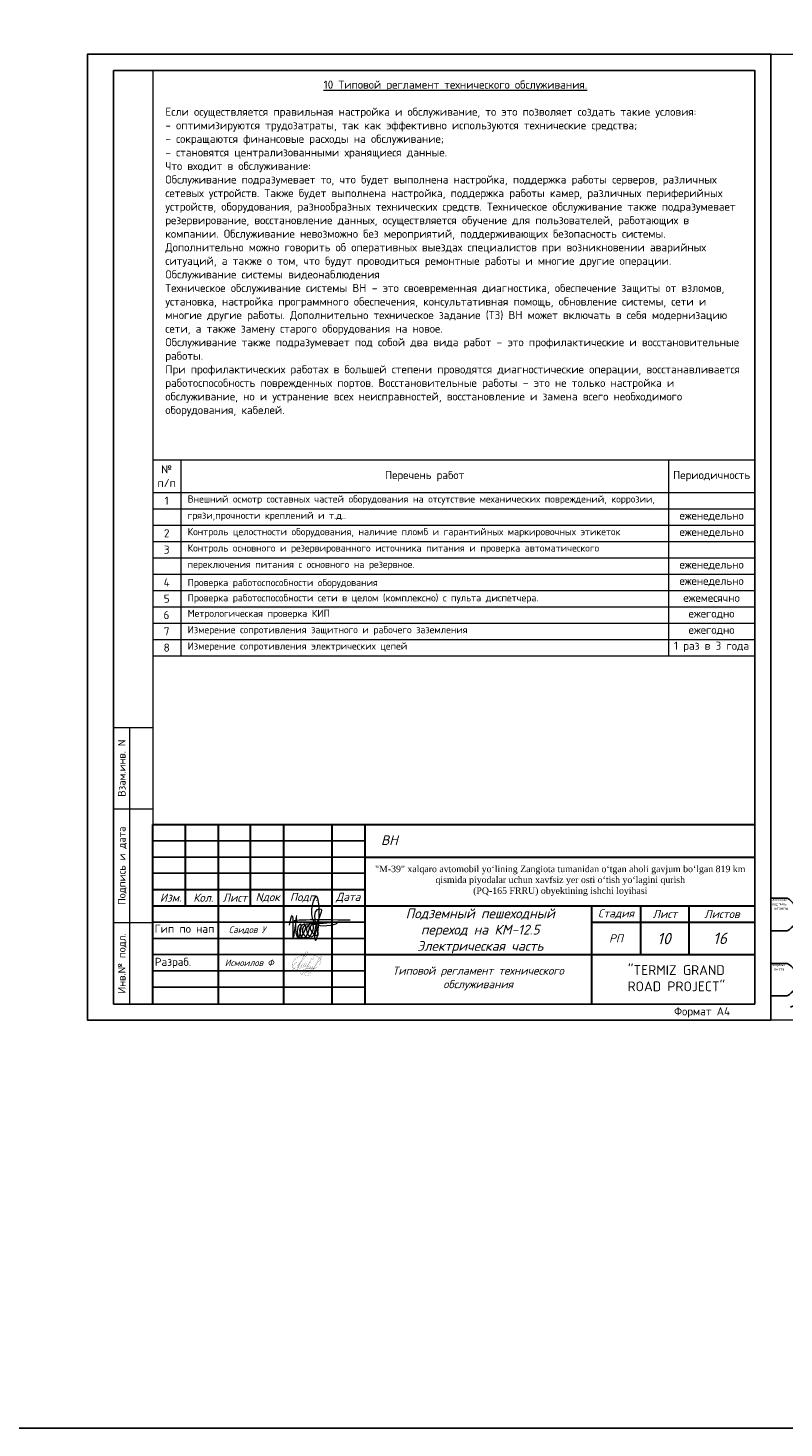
# Model space of a CAD drawing. Header units: millimetres. Extents: x 2008 to 593522, y -10016 to 93699.
# Tile 11 of 102: x 229214 to 252444, y -10016 to 33021. Entities that reach past the tile are written whole.
import ezdxf
from ezdxf.enums import TextEntityAlignment as Align

# ---------------------------------------------------------------- set-up
doc = ezdxf.new("R2010")
doc.units = ezdxf.units.MM
for name, color, linetype, lineweight in [('0_Текст', 175, 'Continuous', 20), ('Text', 7, 'Continuous', 25), ('ВН', 250, 'Continuous', 50)]:
    doc.layers.add(name, color=color, linetype=linetype, lineweight=lineweight)
for name, color, linetype in [('ATekst', 7, 'Continuous'), ('pdf', 253, 'Continuous'), ('ВИДЕО', 7, 'Continuous'), ('Газопровод проект', 7, 'Continuous'), ('Спецификации и таблицы', 7, 'Continuous'), ('СС', 250, 'Continuous')]:
    doc.layers.add(name, color=color, linetype=linetype)
doc.layers.add('CS_UNPLOTTED', color=171, linetype='Continuous', plot=False)
doc.styles.add('ISO_1.0', font='isocpeur.ttf')
doc.styles.add('isocpeur', font='isocpeui.ttf')
doc.styles.add('ISOCRUP 700', font='isocpeui.ttf')
doc.styles.add('KAKTUS', font='isocpeur.ttf', dxfattribs={"height": 250})
doc.styles.add('MtXpl_ISOCPEUR', font='isocpeur.ttf')
doc.styles.get("Standard").update_dxf_attribs({"font": 'arial.ttf'})
doc.styles.add('ViTEXT', font='isocpeur.ttf')
doc.styles.add('ГОСТ 250', font='isocpeui.ttf', dxfattribs={"height": 300})

# ---------------------------------------------------------------- blocks, each defined once
blk = doc.blocks.new('*U4')
at = {"lineweight": 9}
for p, q in [((-20, -5), (-20, 292)), ((-20, 292), (400, 292)), ((400, 292), (400, -5)), ((400, -5), (-20, -5))]:
    blk.add_line(p, q, dxfattribs=at)
at = {"lineweight": 50}
for p, q in [((0, 0), (0, 287)), ((0, 287), (395, 287)), ((395, 287), (395, 0)), ((0, 85), (-12, 85)), ((-12, 0), (-12, 85)), ((0, 60), (-12, 60)), ((0, 25), (-12, 25)), ((0, 0), (-12, 0)), ((395, 0), (0, 0))]:
    blk.add_line(p, q, dxfattribs=at)
at = {"lineweight": 20}
blk.add_line((-7, 85), (-7, 0), dxfattribs=at)
at = {"layer": 'CS_UNPLOTTED'}
for p, q in [((396, 288), (395, 287)), ((-20, 32.5), (-15, 32.5)), ((-20, 22.5), (-15, 22.5)), ((-20, 12.5), (-15, 12.5)), ((-20, 2.5), (-15, 2.5)), ((-12, 0), (-14, -1))]:
    blk.add_line(p, q, dxfattribs=at)
for centre in [(-17.66, 27.5), (-17.66, 7.5)]:
    blk.add_arc(centre, 5.67, 298.0574, 61.9426, dxfattribs=at)
at = {"layer": '0_Текст', "char_height": 2.5, "attachment_point": 5, "rotation": 90, "style": 'ISO_1.0'}
for s, insert, width in [('Взам. инв. №', (-9.5, 72.5), 25), ('Подпись и дата', (-9.5, 42.5), 35), ('Инв. № подл.', (-9.5, 12.5), 25)]:
    blk.add_mtext(s, dxfattribs=dict(at, insert=insert, width=width))
at = {"layer": 'CS_UNPLOTTED', "char_height": 0.8, "width": 5, "attachment_point": 2, "style": 'ISO_1.0'}
for s, insert in [('Основная надпись \\Pи штампы', (-17.5, 32.5)), ('Формат листа', (-17.5, 12.5))]:
    blk.add_mtext(s, dxfattribs=dict(at, insert=insert))
blk = doc.blocks.new('подпис')
at = {"color": 5, "lineweight": 5}
blk.add_spline([(31479.7, 2343.7), (31482.5, 2353.6), (31483.5, 2330.4), (31487.2, 2353.5), (31487.2, 2332.9), (31488.1, 2331.3), (31490.9, 2345), (31489.2, 2343.1), (31490.4, 2331.2), (31495.6, 2344.6), (31491, 2341.8), (31494.6, 2331), (31499, 2343.9), (31493.7, 2341.7), (31498.6, 2331.3), (31503, 2345.2), (31497.9, 2342.1), (31502.3, 2332), (31506.8, 2344.3), (31501.3, 2342.8), (31507.8, 2333.1), (31508.5, 2359.9), (31510.6, 2360.5), (31506.1, 2340.8), (31506.4, 2328.4), (31509.9, 2346.1), (31506.7, 2373.1), (31507.9, 2344.6), (31528.8, 2346.5), (31518.2, 2345.9), (31494.3, 2346.2), (31488.1, 2347.2), (31541.9, 2349.3)], degree=3, dxfattribs=at)
blk = doc.blocks.new('подпс')
at = {"color": 5, "const_width": 0.05}
blk.add_lwpolyline([(0, 0), (1.9, 3.65, -0.041873), (2.69, 5.04, -0.116653), (2.95, 5.29, -0.604899), (3.28, 5.09, -0.056543), (3.18, 4.75, -0.072994), (2.35, 3.48), (1.45, 2.35), (0.89, 1.66), (-0.55, 0.32, -0.011825), (-1.1, -0.12, -0.31388), (-1.46, -0.02, -0.182705), (-1.51, 0.4, -0.055432), (-1.14, 1.08, -0.028053), (-0.83, 1.48, -0.085563), (-0.43, 1.81, -0.055889), (-0.02, 2.02, -0.145111), (0.43, 2.06, -0.209079), (0.65, 1.85, -0.041237), (0.73, 1.52, -0.07797), (0.7, 1.32, 0.034239), (0.59, 0.56, 0.071112), (0.62, 0.25, 0.569331), (0.94, 0.2), (1.13, 0.52), (1.33, 0.84), (1.74, 1.53), (1.38, 0.85, 0.462796), (1.49, 0.54, 0.14348), (1.61, 0.55, 0.087119), (1.86, 0.78), (1.94, 0.89), (2.35, 1.57), (1.99, 0.89, 0.462796), (2.1, 0.58, 0.14348), (2.22, 0.6, 0.087119), (2.47, 0.82), (2.55, 0.93), (2.96, 1.61), (2.6, 0.93, 0.462796), (2.71, 0.62, 0.14348), (2.83, 0.64, 0.087119), (3.09, 0.87), (3.16, 0.97), (3.8, 1.82), (4.49, 2.58, 0.036143), (4.92, 3.05, 0.054012), (5.13, 3.41, 0.217088), (5.14, 3.61, 0.309071), (5, 3.7, 0.203329), (4.81, 3.61, 0.018564), (4.69, 3.48, 0.029858), (4.48, 3.2, 0.043783), (4.22, 2.73), (3.8, 1.82), (3.32, 0.9), (2.8, 0.05), (2.51, -0.37), (2.21, -0.8), (1.86, -1.3, -0.119626), (1.58, -1.59, -0.26114), (1.22, -1.51, -0.236346), (1.14, -1.12, -0.109534), (1.41, -0.67, -0.093962), (2.12, -0.15, -0.062698), (2.47, -0.01), (3.07, 0.16, 0.171882), (3.33, 0.32, 0.037507), (3.75, 0.99, -0.001655), (3.38, 0.31, 0.42906), (3.5, 0.01, 0.14348), (3.62, 0.02, 0.087119), (3.88, 0.25), (3.95, 0.35, 0.037507), (4.37, 1.03, -0.001655), (4, 0.35, 0.42906), (4.12, 0.04, 0.14348), (4.24, 0.06, 0.087119), (4.5, 0.29), (4.58, 0.39, 0.037507), (4.99, 1.07, -0.001655), (4.62, 0.39, 0.42906), (4.74, 0.08, 0.14348), (4.87, 0.09, 0.050748), (5.13, 0.31, 0.03225), (5.46, 0.78), (5.46, 0.78), (6.56, 2.21), (6.91, 2.69, 0.002511), (7.2, 3.08, 0.07253), (7.51, 3.62, 0.078361), (7.52, 3.76, 0.371118), (7.41, 3.88, 0.183193), (7.21, 3.81, 0.02936), (7.07, 3.67, 0.063684), (6.85, 3.38, 0.015486), (6.59, 2.92), (5.46, 0.78), (5.18, 0.24), (4.88, -0.18), (4.6, -0.62, 0.00834), (4.24, -1.12, -0.055888), (3.95, -1.4, -0.283957), (3.59, -1.32, -0.12577), (3.52, -0.93, -0.182417), (3.79, -0.5, -0.083536), (4.23, -0.22, -0.013062), (4.89, 0.04), (5.46, 0.23), (5.74, 0.33, 0.116004), (7.08, 1.56, 0.428715), (6.63, 3.64, 0.12721), (4.71, 4.23, 0.041028), (1.72, 4.11, 0.144633), (-0.31, 3.23, 0.091884), (-1.22, 2.14, 0.133661), (-1.45, 1.21, 0.309429), (-0.55, -0.04, 0.080388), (1.42, -0.42, 0.056896), (2.95, -0.29, -0.961806), (3.09, -0.87, 0.165029), (2.35, -1.39, 0.375592), (2.38, -1.79, 0.325472), (3.47, -1.95, -0.206053), (4.22, -1.89)], format="xyb", dxfattribs=at)
blk = doc.blocks.new('УГЛАВОЙ ШТАМП')
at = {"layer": 'ВИДЕО', "lineweight": 30, "ltscale": 0.3}
for p, q in [((-852427, 453631), (-852427, 459150)), ((-852427, 459150), (-833927, 459150)), ((-852427, 453631), (-852427, 459150)), ((-852427, 459150), (-833927, 459150)), ((-851427, 459150), (-851427, 456650)), ((-851427, 459150), (-851427, 456650)), ((-850409, 453631), (-850409, 459150)), ((-850409, 453631), (-850409, 459150)), ((-849427, 459150), (-849427, 456650)), ((-849427, 459150), (-849427, 456650)), ((-848409, 459150), (-848409, 453631)), ((-848409, 459150), (-848409, 453631)), ((-846909, 453631), (-846909, 459150)), ((-846909, 453631), (-846909, 459150)), ((-845909, 459150), (-845909, 453631)), ((-845909, 459150), (-845909, 453631)), ((-845909, 458150), (-833927, 458150)), ((-845909, 458150), (-833927, 458150)), ((-852427, 457150), (-845909, 457150)), ((-852427, 457150), (-845909, 457150)), ((-852427, 456650), (-833927, 456650)), ((-852427, 456650), (-833927, 456650)), ((-838938, 456650), (-838938, 453631)), ((-838938, 456650), (-838938, 453631)), ((-837438, 456650), (-837438, 455150)), ((-837438, 456650), (-837438, 455150)), ((-835938, 455150), (-835938, 456650)), ((-835938, 455150), (-835938, 456650)), ((-838938, 456150), (-833927, 456150)), ((-838938, 456150), (-833927, 456150)), ((-845909, 455150), (-833927, 455150)), ((-845909, 455150), (-833927, 455150))]:
    blk.add_line(p, q, dxfattribs=at)
at = {"layer": 'ВИДЕО', "color": 250, "lineweight": 25, "ltscale": 0.3}
for p, q in [((-852427, 458650), (-845909, 458650)), ((-852427, 458650), (-845909, 458650)), ((-852427, 458150), (-845909, 458150)), ((-852427, 458150), (-845909, 458150)), ((-852427, 457650), (-845909, 457650)), ((-852427, 457650), (-845909, 457650)), ((-852427, 454150), (-845909, 454150)), ((-852427, 454150), (-845909, 454150))]:
    blk.add_line(p, q, dxfattribs=at)
at = {"layer": 'ВИДЕО', "color": 7}
for p, q in [((-852427, 456150), (-845909, 456150)), ((-852427, 456150), (-845909, 456150)), ((-852427, 455650), (-845909, 455650)), ((-852427, 455650), (-845909, 455650)), ((-852427, 455150), (-845909, 455150)), ((-852427, 455150), (-845909, 455150)), ((-852427, 454650), (-845909, 454650)), ((-852427, 454650), (-845909, 454650))]:
    blk.add_line(p, q, dxfattribs=at)
at = {"color": 0, "lineweight": 5, "xscale": 30, "yscale": 30, "zscale": 30}
blk.add_blockref('подпис', (-1792618, 385740), dxfattribs=at)
at = {"color": 5, "xscale": 100, "yscale": 100, "zscale": 100}
blk.add_blockref('подпс', (-847995, 454707), dxfattribs=at)
at = {"color": 250, "insert": (-845153, 458668), "char_height": 300, "width": 1500, "attachment_point": 5, "style": 'KAKTUS'}
blk.add_mtext('{\\fISOCPEUR|b0|i1|c204|p34;\\C0;ВН}', dxfattribs=at)
at = {"color": 7, "insert": (-839903, 457418), "char_height": 200, "width": 11662.65, "attachment_point": 5, "style": 'KAKTUS'}
blk.add_mtext('\\pxqc;{\\fTimes New Roman|b0|i0|c204|p18;\\C0;"M-39" xalqaro avtomobil yo‘lining Zangiota tumanidan o‘tgan aholi gavjum bo‘lgan 819 km qismida piyodalar uchun xavfsiz yer osti o‘tish yo‘lagini qurish \\P(PQ-165 FRRU) obyektining ishchi loyihasi}', dxfattribs=at)
at = {"lineweight": 5, "insert": (-842361, 456567), "char_height": 300, "width": 5259.89, "attachment_point": 2, "style": 'isocpeur'}
blk.add_mtext('\\pxqc;Подземный пешеходный переход на КМ-12.5 Электрическая часть', dxfattribs=at)
at = {"linetype": 'Continuous', "lineweight": 9, "char_height": 200, "width": 2678.92, "attachment_point": 5}
for s, insert in [('{\\fISOCPEUR|b0|i1|c204|p34;Саидов У}', (-849522, 455900)), ('{\\fISOCPEUR|b0|i1|c204|p34; Исмоилов Ф}', (-849522, 454900))]:
    blk.add_mtext(s, dxfattribs=dict(at, insert=insert))
at = {"layer": 'Text', "color": 7, "lineweight": 25, "insert": (-838255, 454424), "char_height": 300, "width": 3837.88, "attachment_point": 4, "style": 'ISO_1.0'}
blk.add_mtext('\\pxqc;{\\C256;"TERMIZ GRAND ROAD PROJECT"}', dxfattribs=at)
at = {"layer": 'ВИДЕО', "color": 7, "char_height": 250, "width": 12129.34, "attachment_point": 5, "style": 'ГОСТ 250'}
for s, insert in [('\\pi170;Дата', (-846504, 456900)), ('\\pi170;Дата', (-846504, 456900)), ('\\pi206.89;Лист', (-850004, 456900)), ('\\pi206.89;Лист', (-850004, 456900)), ('\\pi222.5;Nдок', (-849004, 456900)), ('\\pi222.5;Nдок', (-849004, 456900)), ('\\pi260;Изм.', (-852004, 456900)), ('\\pi260;Изм.', (-852004, 456900)), ('\\pi265;Кол.', (-851004, 456900)), ('\\pi265;Кол.', (-851004, 456900)), ('\\pi440;Подп.', (-848004, 456900))]:
    blk.add_mtext(s, dxfattribs=dict(at, insert=insert))
at = {"layer": 'ВИДЕО', "lineweight": 30, "ltscale": 0.3, "width": 12000, "attachment_point": 5, "style": 'ГОСТ 250'}
for s, insert, char_height in [('Стадия', (-838188, 456400), 250), ('Стадия', (-838188, 456400), 250), ('Лист', (-836688, 456400), 250), ('Лист', (-836688, 456400), 250), ('Листов', (-834933, 456400), 250), ('Листов', (-834933, 456400), 250), ('РП', (-838188, 455650), 250), ('\\pxt25;16', (-834992, 455650), 350)]:
    blk.add_mtext(s, dxfattribs=dict(at, insert=insert, char_height=char_height))
at = {"layer": 'Газопровод проект', "lineweight": 25, "style": 'ISO_1.0'}
for s, p in [('Гип по нап', (-852369, 455819, -47755)), ('Разраб.', (-852363, 454802, -125361))]:
    blk.add_text(s, height=250, dxfattribs=at).set_placement(p)

msp = doc.modelspace()

# ---------------------------------------------------------------- linework, layer by layer
at = {"color": 1}
msp.add_lwpolyline([(505279.0736, -10016.2585), (2007.9716, -10016.2585), (2007.9716, 70378.1399), (505279.0736, 70378.1399)], close=True, dxfattribs=at)
at = {"layer": 'pdf', "color": 251, "true_color": 0x636466}
msp.add_lwpolyline([(252044.2283, 2516.9116), (231044.2283, 2516.9116), (231044.2283, 32216.9116), (252044.2283, 32216.9116)], close=True, dxfattribs=at)
at = {"layer": 'pdf', "color": 252, "linetype": 'Continuous', "ltscale": 15, "true_color": 0x939598}
msp.add_lwpolyline([(231844.2283, 31716.9132), (251544.2283, 31716.9132), (251544.2283, 3016.9132), (231844.2283, 3016.9132)], close=True, dxfattribs=at)
at = {"layer": 'ВН', "color": 250, "lineweight": 13}
msp.add_line((233044.2199, 3016.9116), (233044.2199, 8516.9116), dxfattribs=at)
at = {"layer": 'СС', "color": 250, "lineweight": 13}
for p, q in [((231844.2283, 3016.9116), (231844.2283, 11516.9116)), ((231844.2283, 11516.9116), (233044.2283, 11516.9116)), ((232344.2283, 3016.9116), (232344.2283, 11516.9116)), ((231844.2283, 9016.9116), (233044.2283, 9016.9116)), ((233044.2283, 5516.9116), (231844.2283, 5516.9116)), ((233044.2283, 3016.9116), (231844.2283, 3016.9116))]:
    msp.add_line(p, q, dxfattribs=at)
for points in [[(231044.2283, 2516.9116), (252044.2283, 2516.9116), (252044.2283, 32216.9116), (231044.2283, 32216.9116)], [(233044.2283, 3016.9116), (251544.2283, 3016.9116), (251544.2283, 31716.9116), (233044.2283, 31716.9116)]]:
    msp.add_lwpolyline(points, close=True, dxfattribs=at)
at = {"layer": 'СС', "color": 250, "lineweight": 13, "ltscale": 20}
for points in [[(233044.2283, 19747.1602), (251544.2283, 19747.1602)], [(233044.2283, 18742.962), (251544.2283, 18742.962)], [(233044.2283, 18240.8629), (251544.2283, 18240.8629)], [(233044.2283, 17738.7638), (251544.2283, 17738.7638)], [(233044.2283, 17236.6647), (251544.2283, 17236.6647)], [(233044.2283, 16734.5657), (251544.2283, 16734.5657)], [(233044.2283, 16232.4666), (251544.2283, 16232.4666)], [(233044.2283, 15730.3675), (251544.2283, 15730.3675)], [(233044.2283, 15228.2684), (251544.2283, 15228.2684)], [(233044.2283, 14726.1693), (251544.2283, 14726.1693)], [(233044.2283, 14224.0702), (251544.2283, 14224.0702)]]:
    msp.add_lwpolyline(points, dxfattribs=at)
at = {"layer": 'СС', "color": 250, "lineweight": 13}
for points in [[(233905.4044, 19747.1602), (233905.4044, 13721.9711)], [(248894.523, 19747.1602), (248894.523, 13721.9711)], [(233044.2283, 13721.9711), (251544.2283, 13721.9711)]]:
    msp.add_lwpolyline(points, dxfattribs=at)

# ---------------------------------------------------------------- block references
for p in [(1038197.5509, -450613.6609), (1061622.6894, -450613.6625), (1085471.5621, -450613.6609)]:
    msp.add_blockref('УГЛАВОЙ ШТАМП', p)
at = {"layer": 'ATekst', "linetype": 'Continuous', "ltscale": 30, "xscale": 100, "yscale": 100, "zscale": 100}
msp.add_blockref('*U4', (254044.2283, 3016.9116), dxfattribs=at)

# ---------------------------------------------------------------- texts
at = {"layer": 'ВН', "color": 250, "lineweight": 30, "style": 'ViTEXT'}
msp.add_text('Формат А4', height=250, dxfattribs=at).set_placement((249066.2071, 2668.6154))
at = {"layer": 'Спецификации и таблицы', "lineweight": 25, "style": 'ISOCRUP 700'}
msp.add_text('10', height=350, dxfattribs=at).set_placement((248549.4218, 4854.5504))
at = {"layer": 'СС', "color": 250, "lineweight": 13, "style": 'MtXpl_ISOCPEUR'}
for s, p in [('Взам.инв. N', (232094.2283, 10266.9116)), ('Подпись и дата', (232094.2283, 7266.9116)), ('Инв.№ подл.', (232094.2283, 4266.9116))]:
    msp.add_text(s, height=235, rotation=90, dxfattribs=at).set_placement(p, align=Align.MIDDLE_CENTER)
at = {"layer": 'СС', "color": 250, "lineweight": 13, "style": 'ViTEXT'}
for s, insert, char_height, width, attachment_point in [('\\pxqc;{\\fISOCPEUR|b1|i0|c204|p34;\\L\\C256;10 Типовой регламент технического обслуживания. \\l\\P\\P\\pq*;\\fISOCPEUR|b0|i0|c204|p34;Если осуществляется правильная настройка и обслуживание, то это позволяет создать такие условия:\\P- оптимизируются трудозатраты, так как эффективно используются технические средства;\\P- сокращаются финансовые расходы на обслуживание;\\P- становятся централизованными хранящиеся данные.\\PЧто входит в обслуживание:\\PОбслуживание подразумевает то, что будет выполнена настройка, поддержка работы серверов, различных сетевых устройств. Также будет выполнена настройка, поддержка работы камер, различных периферийных устройств, оборудования, разнообразных технических средств. Техническое обслуживание также подразумевает резервирование, восстановление данных, осуществляется обучение для пользователей, работающих в компании. Обслуживание невозможно без мероприятий, поддерживающих безопасность системы. Дополнительно можно говорить об оперативных выездах специалистов при возникновении аварийных ситуаций, а также о том, что будут проводиться ремонтные работы и многие другие операции.\\P\\fISOCPEUR|b1|i0|c204|p34;Обслуживание системы видеонаблюдения\\P\\fISOCPEUR|b0|i0|c204|p34;Техническое обслуживание системы ВН – это своевременная диагностика, обеспечение защиты от взломов, установка, настройка программного обеспечения, консультативная помощь, обновление системы, сети и многие другие работы. Дополнительно техническое задание (ТЗ) ВН может включать в себя модернизацию сети, а также замену старого оборудования на новое.\\PОбслуживание также подразумевает под собой два вида работ – это профилактические и восстановительные работы. \\PПри профилактических работах в большей степени проводятся диагностические операции, восстанавливается работоспособность поврежденных портов. Восстановительные работы – это не только настройка и обслуживание, но и устранение всех неисправностей, восстановление и замена всего необходимого оборудования, кабелей.}', (233433.3102, 31405.8784), 250, 17828.08927, 1), ('{\\fISOCPEUR|b0|i0|c204|p34;\\C256;№\\Pп/п}', (233474.8163, 19245.0611), 250, 12129.341013, 5), ('{\\fISOCPEUR|b0|i0|c204|p34;\\C256;Перечень работ}', (241399.9637, 19245.0611), 250, 12129.341013, 5), ('{\\fISOCPEUR|b0|i0|c204|p34;\\C256;Периодичность}', (250219.3757, 19245.0611), 250, 12129.341013, 5), ('{\\fISOCPEUR|b0|i0|c204|p34;\\C256;1}', (233474.8163, 18491.9125), 250, 12129.341013, 5), ('{\\fISOCPEUR|b0|i0|c204|p34;\\C256;Внешний осмотр составных частей оборудования на отсутствие механических повреждений, коррозии, }', (234118.6559, 18652.2195), 220, 14896.392315, 1), ('{\\fISOCPEUR|b0|i0|c204|p34;\\C256;грязи,прочности креплений и т.д..}', (234118.6559, 18150.1204), 220, 14896.392315, 1), ('{\\fISOCPEUR|b0|i0|c204|p34;\\C256;еженедельно}', (250218.6514, 18014.4002), 250, 12129.341013, 5), ('{\\fISOCPEUR|b0|i0|c204|p34;\\C256;Контроль целостности оборудования, наличие пломб и гарантийных маркировочных этикеток}', (234118.6559, 17648.0213), 220, 14896.392315, 1), ('{\\fISOCPEUR|b0|i0|c204|p34;\\C256;2}', (233474.8163, 17487.7143), 250, 12129.341013, 5), ('{\\fISOCPEUR|b0|i0|c204|p34;\\C256;еженедельно}', (250218.6514, 17512.3011), 250, 12129.341013, 5), ('{\\fISOCPEUR|b0|i0|c204|p34;\\C256;3}', (233474.8163, 16985.6152), 250, 12129.341013, 5), ('{\\fISOCPEUR|b0|i0|c204|p34;\\C256;Контроль основного и резервированного источника питания и проверка автоматического }', (234118.6559, 17145.9222), 220, 14896.392315, 1), ('{\\fISOCPEUR|b0|i0|c204|p34;\\C256;переключения питания с основного на резервное.}', (234118.6559, 16643.8231), 220, 14896.392315, 1), ('{\\fISOCPEUR|b0|i0|c204|p34;\\C256;еженедельно}', (250218.6514, 16508.1029), 250, 12129.341013, 5), ('{\\fISOCPEUR|b0|i0|c204|p34;\\C256;4}', (233474.8163, 15981.417), 250, 12129.341013, 5), ('{\\fISOCPEUR|b0|i0|c204|p34;\\C256;Проверка работоспособности оборудования}', (234118.6559, 16083.3149), 220, 14896.392315, 1), ('{\\fISOCPEUR|b0|i0|c204|p34;\\C256;еженедельно}', (250218.6514, 16006.0038), 250, 12129.341013, 5), ('{\\fISOCPEUR|b0|i0|c204|p34;\\C256;5}', (233474.8163, 15479.3179), 250, 12129.341013, 5), ('{\\fISOCPEUR|b0|i0|c204|p34;\\C256;Проверка работоспособности сети в целом (комплексно) с пульта диспетчера.}', (234118.6559, 15614.207), 220, 14896.392315, 1), ('{\\fISOCPEUR|b0|i0|c204|p34;\\C256;ежемесячно}', (250218.6514, 15503.9047), 250, 12129.341013, 5), ('{\\fISOCPEUR|b0|i0|c204|p34;\\C256;6}', (233467.1902, 14977.2188), 250, 12129.341013, 5), ('{\\fISOCPEUR|b0|i0|c204|p34;\\C256;Метрологическая проверка КИП}', (234118.6559, 15137.5258), 220, 14896.392315, 1), ('{\\fISOCPEUR|b0|i0|c204|p34;\\C256;ежегодно}', (250218.6514, 15001.8056), 250, 12129.341013, 5), ('{\\fISOCPEUR|b0|i0|c204|p34;\\C256;Измерение сопротивления защитного и рабочего заземления}', (234118.6559, 14635.4267), 220, 14896.392315, 1), ('{\\fISOCPEUR|b0|i0|c204|p34;\\C256;7}', (233474.8163, 14475.1197), 250, 12129.341013, 5), ('{\\fISOCPEUR|b0|i0|c204|p34;\\C256;ежегодно}', (250218.6514, 14499.7065), 250, 12129.341013, 5), ('{\\fISOCPEUR|b0|i0|c204|p34;\\C256;8}', (233474.8163, 13973.0207), 250, 12129.341013, 5), ('{\\fISOCPEUR|b0|i0|c204|p34;\\C256;Измерение сопротивления электрических цепей}', (234118.6559, 14133.3276), 220, 14896.392315, 1), ('{\\fISOCPEUR|b0|i0|c204|p34;\\C256;1 раз в 3 года}', (250218.6514, 13997.6074), 250, 12129.341013, 5), ('{\\fISOCPEUR|b0|i1|c204|p34;\\C256;Типовой регламент технического \\Pобслуживания }', (243047.4676, 3802.1063), 250, 12129.341013, 5)]:
    msp.add_mtext(s, dxfattribs=dict(at, insert=insert, char_height=char_height, width=width, attachment_point=attachment_point))

doc.saveas('drawing.dxf')
